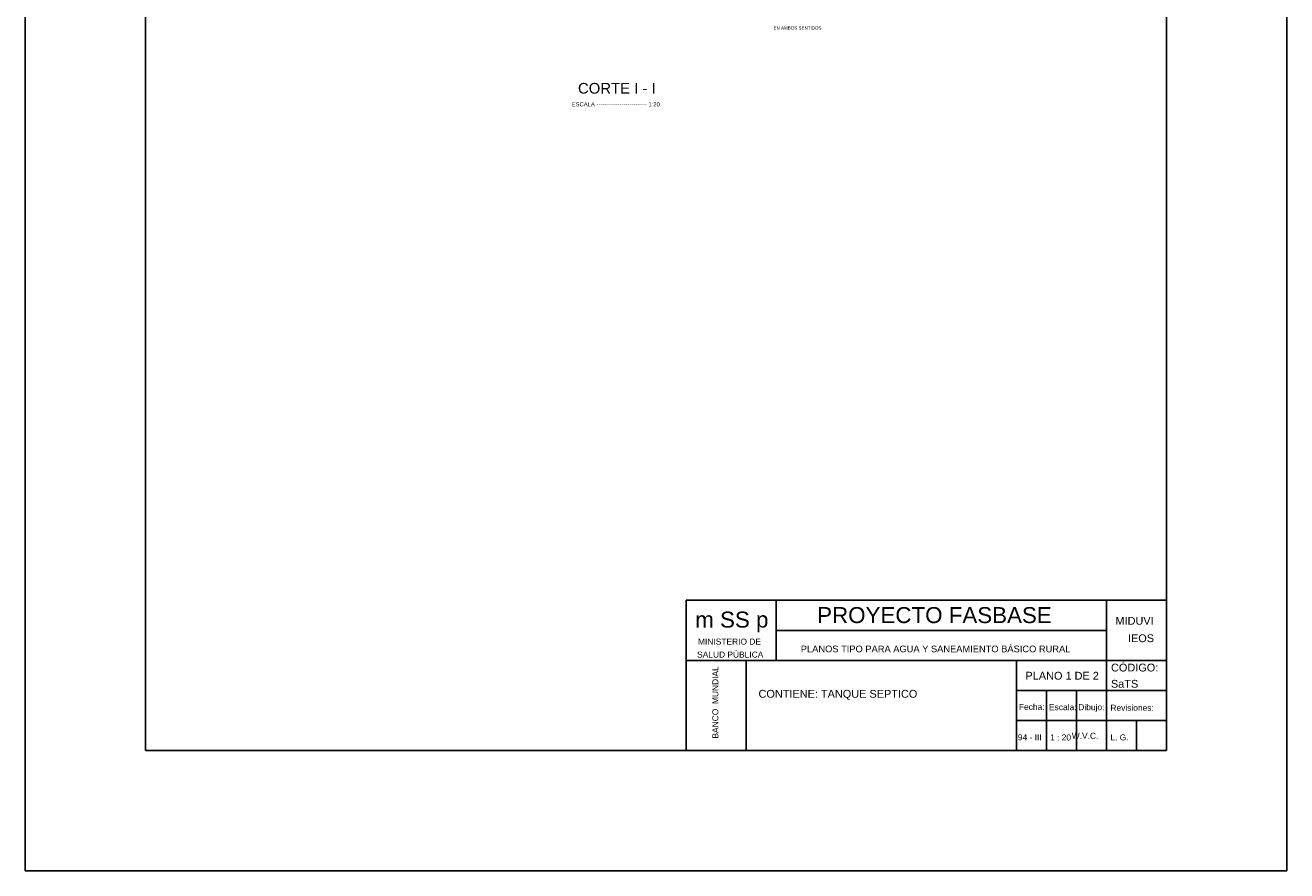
# Model space of a CAD drawing. Header units: metres. Extents: x 3221 to 4131, y 3282 to 4239.
# Tile 40 of 84: x 3297 to 3318, y 4209 to 4223. Entities that reach past the tile are written whole.
import ezdxf
from ezdxf.enums import TextEntityAlignment as Align

# ---------------------------------------------------------------- set-up
doc = ezdxf.new("R2010")
doc.units = ezdxf.units.M
doc.layers.add('Dibujo', color=7, linetype='Continuous')
doc.styles.add('Annotative', font='arial.ttf')
doc.styles.get("Standard").update_dxf_attribs({"font": 'arial.ttf'})

msp = doc.modelspace()

# ---------------------------------------------------------------- linework, layer by layer
at = {"layer": 'Dibujo', "color": 0, "linetype": 'ByBlock'}
for p, q in [((3297.01, 4209.314), (3297.01, 4239.014)), ((3318.01, 4239.014), (3318.01, 4209.314)), ((3299.01, 4237.014), (3299.01, 4211.314)), ((3316.01, 4237.014), (3316.01, 4211.314)), ((3308.01, 4213.814), (3308.01, 4211.314)), ((3316.01, 4213.814), (3308.01, 4213.814)), ((3309.51, 4213.814), (3309.51, 4212.814)), ((3315.01, 4211.314), (3315.01, 4213.814)), ((3315.01, 4213.314), (3309.51, 4213.314)), ((3316.01, 4212.814), (3308.01, 4212.814)), ((3309.01, 4212.814), (3309.01, 4211.314)), ((3309.01, 4211.314), (3309.01, 4212.814)), ((3313.511, 4211.314), (3313.511, 4212.814)), ((3316.01, 4212.314), (3313.511, 4212.314)), ((3314.011, 4211.314), (3314.011, 4212.314)), ((3314.51, 4211.314), (3314.51, 4212.314)), ((3316.01, 4211.814), (3313.511, 4211.814)), ((3315.51, 4211.314), (3315.51, 4211.814)), ((3316.01, 4211.314), (3299.01, 4211.314)), ((3318.01, 4209.314), (3297.01, 4209.314))]:
    msp.add_line(p, q, dxfattribs=at)

# ---------------------------------------------------------------- texts
for s, height, p in [('EN AMBOS SENTIDOS', 0.05351, (3309.467, 4223.311)), ('CORTE I - I', 0.17724, (3306.212, 4222.245)), ('ESCALA -------------------------- 1:20', 0.06943, (3306.109, 4222.033))]:
    msp.add_text(s, height=height).set_placement(p)
for s, height, p in [('PROYECTO FASBASE', 0.26624, (3310.193, 4213.435)), ('m SS p', 0.2662, (3308.163, 4213.36)), ('PLANOS TIPO PARA AGUA Y SANEAMIENTO BÁSICO RURAL', 0.11076, (3309.921, 4212.95))]:
    msp.add_text(s, height=height, dxfattribs=at).set_placement(p)
at = {"layer": 'Dibujo', "color": 0, "linetype": 'ByBlock', "style": 'Annotative'}
for s, p in [('MIDUVI', (3315.159, 4213.408)), ('IEOS', (3315.367, 4213.118)), ('PLANO 1 DE 2', (3313.661, 4212.494)), ('CÓDIGO:', (3315.085, 4212.63)), ('SaTS', (3315.084, 4212.36)), ('CONTIENE: TANQUE SEPTICO', (3309.217, 4212.193))]:
    msp.add_text(s, height=0.13, dxfattribs=at).set_placement(p)
at = {"layer": 'Dibujo', "color": 0, "linetype": 'ByBlock'}
for s, p in [('MINISTERIO DE', (3308.734, 4213.077)), ('SALUD PÚBLICA', (3308.746, 4212.861)), ('Fecha:', (3313.765, 4211.991)), ('Escala:', (3314.282, 4211.986)), ('Dibujo:', (3314.758, 4211.986)), ('Revisiones:', (3315.436, 4211.976)), ('94 - III', (3313.733, 4211.485)), ('1 : 20', (3314.245, 4211.482)), ('W.V.C.', (3314.653, 4211.51)), ('L. G. ', (3315.245, 4211.483))]:
    msp.add_text(s, height=0.1, dxfattribs=at).set_placement(p, align=Align.CENTER)
msp.add_text('BANCO  MUNDIAL', height=0.1, rotation=90, dxfattribs=at).set_placement((3308.548, 4212.115), align=Align.CENTER)

doc.saveas('drawing.dxf')
